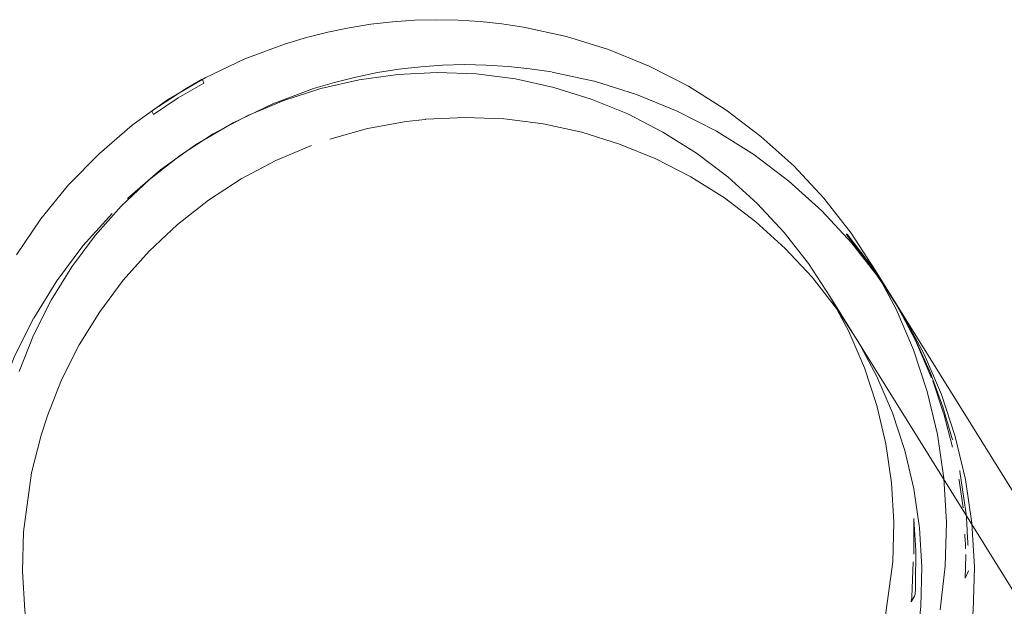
# Model space of a CAD drawing. Extents: x 3503739 to 3504470, y 5375172 to 5375561.
# Tile 100 of 121: x 3504138.8687 to 3504139.0343, y 5375390.1464 to 5375390.245. Entities that reach past the tile are written whole.
import ezdxf

# ---------------------------------------------------------------- set-up
doc = ezdxf.new("R2010")
doc.units = 0
doc.header["$MEASUREMENT"] = 0
doc.layers.add('BHM_WA', color=7, linetype='Continuous')

msp = doc.modelspace()

# ---------------------------------------------------------------- linework, layer by layer
at = {"layer": 'BHM_WA', "color": 254, "linetype": 'Continuous', "lineweight": 13}
for p, q in [((3504138.95087, 5375390.23718), (3504138.95447, 5375390.2368)), ((3504138.95447, 5375390.2368), (3504138.95812, 5375390.23625)), ((3504138.89667, 5375390.23349), (3504138.89937, 5375390.23501)), ((3504138.89937, 5375390.23501), (3504138.89941, 5375390.23492)), ((3504138.89941, 5375390.23492), (3504138.89943, 5375390.23488)), ((3504138.89941, 5375390.23492), (3504138.89941, 5375390.23492)), ((3504138.89941, 5375390.23492), (3504138.89941, 5375390.23492)), ((3504138.89943, 5375390.23488), (3504138.89943, 5375390.23487)), ((3504138.89943, 5375390.23488), (3504138.89943, 5375390.23488)), ((3504138.89943, 5375390.23488), (3504138.89943, 5375390.23488)), ((3504138.89943, 5375390.23488), (3504138.89943, 5375390.23488)), ((3504138.89943, 5375390.23487), (3504138.89944, 5375390.23487)), ((3504138.89944, 5375390.23487), (3504138.89944, 5375390.23486)), ((3504138.89944, 5375390.23487), (3504138.89944, 5375390.23487)), ((3504138.89944, 5375390.23486), (3504138.89944, 5375390.23485)), ((3504138.89944, 5375390.23486), (3504138.89944, 5375390.23486)), ((3504138.89944, 5375390.23486), (3504138.89944, 5375390.23486)), ((3504138.89944, 5375390.23485), (3504138.89945, 5375390.23485)), ((3504138.89944, 5375390.23485), (3504138.89944, 5375390.23485)), ((3504138.89945, 5375390.23485), (3504138.89945, 5375390.23484)), ((3504138.89945, 5375390.23485), (3504138.89945, 5375390.23485)), ((3504138.89945, 5375390.23484), (3504138.89945, 5375390.23483)), ((3504138.89945, 5375390.23484), (3504138.89945, 5375390.23484)), ((3504138.89945, 5375390.23484), (3504138.89945, 5375390.23484)), ((3504138.89945, 5375390.23483), (3504138.89965, 5375390.23439)), ((3504138.89088, 5375390.22973), (3504138.89095, 5375390.22959)), ((3504138.89095, 5375390.22959), (3504138.89095, 5375390.22958)), ((3504138.89095, 5375390.22958), (3504138.89095, 5375390.22957)), ((3504138.89095, 5375390.22958), (3504138.89095, 5375390.22958)), ((3504138.89095, 5375390.22957), (3504138.89096, 5375390.22956)), ((3504138.89095, 5375390.22957), (3504138.89095, 5375390.22957)), ((3504138.89095, 5375390.22957), (3504138.89095, 5375390.22957)), ((3504138.89095, 5375390.22957), (3504138.89095, 5375390.22957)), ((3504138.89096, 5375390.22956), (3504138.89116, 5375390.2291)), ((3504138.89096, 5375390.22956), (3504138.89096, 5375390.22956)), ((3504138.89096, 5375390.22956), (3504138.89096, 5375390.22956)), ((3504138.93365, 5375390.2279), (3504138.93686, 5375390.22827)), ((3504138.93686, 5375390.22827), (3504138.93692, 5375390.22828)), ((3504139.00781, 5375390.20895), (3504139.01014, 5375390.20596)), ((3504139.01014, 5375390.20596), (3504139.01016, 5375390.20594)), ((3504139.01016, 5375390.20594), (3504139.01016, 5375390.20593)), ((3504139.01016, 5375390.20594), (3504139.01016, 5375390.20594)), ((3504139.01016, 5375390.20594), (3504139.01016, 5375390.20594)), ((3504139.01016, 5375390.20594), (3504139.01016, 5375390.20594)), ((3504139.01016, 5375390.20594), (3504139.01016, 5375390.20594)), ((3504139.01016, 5375390.20594), (3504139.01016, 5375390.20594)), ((3504139.01016, 5375390.20594), (3504139.01016, 5375390.20594)), ((3504139.01016, 5375390.20594), (3504139.01016, 5375390.20594)), ((3504139.01016, 5375390.20594), (3504139.01016, 5375390.20594)), ((3504139.01016, 5375390.20594), (3504139.01016, 5375390.20594)), ((3504139.01016, 5375390.20593), (3504139.01017, 5375390.20593)), ((3504139.01016, 5375390.20593), (3504139.01016, 5375390.20593)), ((3504139.01017, 5375390.20593), (3504139.01017, 5375390.20592)), ((3504139.01017, 5375390.20593), (3504139.01017, 5375390.20593)), ((3504139.01017, 5375390.20593), (3504139.01017, 5375390.20593)), ((3504139.01017, 5375390.20593), (3504139.01017, 5375390.20593)), ((3504139.01017, 5375390.20593), (3504139.01017, 5375390.20593)), ((3504139.01017, 5375390.20593), (3504139.01017, 5375390.20593)), ((3504139.01017, 5375390.20592), (3504139.01018, 5375390.20592)), ((3504139.01017, 5375390.20592), (3504139.01017, 5375390.20592)), ((3504139.01017, 5375390.20592), (3504139.01017, 5375390.20592)), ((3504139.01597, 5375390.19738), (3504139.01599, 5375390.19734)), ((3504138.87094, 5375390.19473), (3504138.87098, 5375390.19479)), ((3504139.02172, 5375390.18586), (3504139.02176, 5375390.18577)), ((3504139.02198, 5375390.18493), (3504139.02201, 5375390.18485)), ((3504138.87326, 5375390.17824), (3504138.87328, 5375390.1783)), ((3504139.02404, 5375390.17885), (3504139.02408, 5375390.17875)), ((3504138.87227, 5375390.17516), (3504138.87326, 5375390.17824)), ((3504139.02676, 5375390.16924), (3504139.02679, 5375390.16905)), ((3504139.02679, 5375390.16905), (3504139.02746, 5375390.16449)), ((3504139.02662, 5375390.16778), (3504139.02664, 5375390.1676)), ((3504139.02664, 5375390.1676), (3504139.02733, 5375390.16293)), ((3504139.01904, 5375390.16613), (3504139.02001, 5375390.15956)), ((3504139.02746, 5375390.16449), (3504139.02783, 5375390.16192)), ((3504139.02783, 5375390.16192), (3504139.02793, 5375390.16037)), ((3504139.02793, 5375390.16037), (3504139.02794, 5375390.16006)), ((3504139.02794, 5375390.16006), (3504139.02796, 5375390.15977)), ((3504139.02761, 5375390.15853), (3504139.02763, 5375390.15825)), ((3504139.02796, 5375390.15977), (3504139.02798, 5375390.15949)), ((3504139.02798, 5375390.15949), (3504139.02799, 5375390.15923)), ((3504139.02799, 5375390.15923), (3504139.02801, 5375390.15898)), ((3504139.02801, 5375390.15898), (3504139.02802, 5375390.15876)), ((3504139.02802, 5375390.15876), (3504139.02803, 5375390.15856)), ((3504139.02803, 5375390.15856), (3504139.02804, 5375390.15837)), ((3504139.02763, 5375390.15825), (3504139.02764, 5375390.15798)), ((3504139.02764, 5375390.15798), (3504139.02766, 5375390.15772)), ((3504139.02766, 5375390.15772), (3504139.02767, 5375390.15748)), ((3504139.02767, 5375390.15748), (3504139.02769, 5375390.15726)), ((3504139.02769, 5375390.15726), (3504139.0277, 5375390.15705)), ((3504139.0277, 5375390.15705), (3504139.02771, 5375390.15686)), ((3504139.02771, 5375390.15686), (3504139.02772, 5375390.1567)), ((3504139.02804, 5375390.15837), (3504139.02805, 5375390.15821)), ((3504139.02805, 5375390.15821), (3504139.02806, 5375390.15807)), ((3504139.02806, 5375390.15807), (3504139.02807, 5375390.15796)), ((3504139.02807, 5375390.15796), (3504139.02807, 5375390.15786)), ((3504139.02807, 5375390.15786), (3504139.02808, 5375390.15779)), ((3504139.02808, 5375390.15779), (3504139.02808, 5375390.15773)), ((3504139.02808, 5375390.15773), (3504139.02808, 5375390.1577)), ((3504139.02808, 5375390.1577), (3504139.02808, 5375390.15769)), ((3504139.02808, 5375390.15769), (3504139.0281, 5375390.15738)), ((3504139.0281, 5375390.15738), (3504139.02811, 5375390.15725)), ((3504139.02811, 5375390.15725), (3504139.02812, 5375390.15712)), ((3504139.02812, 5375390.15712), (3504139.02813, 5375390.157)), ((3504139.02813, 5375390.157), (3504139.02813, 5375390.15689)), ((3504139.02813, 5375390.15689), (3504139.02814, 5375390.15678)), ((3504139.02814, 5375390.15678), (3504139.02814, 5375390.15669)), ((3504139.02772, 5375390.1567), (3504139.02773, 5375390.15655)), ((3504139.02773, 5375390.15655), (3504139.02774, 5375390.15642)), ((3504139.02774, 5375390.15642), (3504139.02774, 5375390.15632)), ((3504139.02774, 5375390.15632), (3504139.02775, 5375390.15623)), ((3504139.02775, 5375390.15623), (3504139.02775, 5375390.15616)), ((3504139.02775, 5375390.15616), (3504139.02775, 5375390.15611)), ((3504139.02775, 5375390.15611), (3504139.02776, 5375390.15608)), ((3504139.02814, 5375390.15669), (3504139.02815, 5375390.15661)), ((3504139.01893, 5375390.15376), (3504139.01894, 5375390.15387)), ((3504139.02769, 5375390.15109), (3504139.02779, 5375390.15493)), ((3504139.02779, 5375390.15493), (3504139.0278, 5375390.15499)), ((3504139.0278, 5375390.15499), (3504139.0278, 5375390.15507)), ((3504139.02769, 5375390.15109), (3504139.02821, 5375390.15233)), ((3504139.01932, 5375390.1501), (3504139.01932, 5375390.15018)), ((3504139.01927, 5375390.14841), (3504139.0193, 5375390.14931)), ((3504139.0193, 5375390.14964), (3504139.01931, 5375390.14968)), ((3504139.0193, 5375390.14962), (3504139.0193, 5375390.14964)), ((3504139.0193, 5375390.1496), (3504139.0193, 5375390.14962)), ((3504139.0193, 5375390.14958), (3504139.0193, 5375390.1496)), ((3504139.0193, 5375390.14957), (3504139.0193, 5375390.14958)), ((3504139.0193, 5375390.14956), (3504139.0193, 5375390.14957)), ((3504139.0193, 5375390.14956), (3504139.0193, 5375390.14956)), ((3504139.0193, 5375390.14949), (3504139.0193, 5375390.14956)), ((3504139.0193, 5375390.14946), (3504139.0193, 5375390.14949)), ((3504139.0193, 5375390.14943), (3504139.0193, 5375390.14946)), ((3504139.0193, 5375390.1494), (3504139.0193, 5375390.14943)), ((3504139.0193, 5375390.14938), (3504139.0193, 5375390.1494)), ((3504139.0193, 5375390.14935), (3504139.0193, 5375390.14938)), ((3504139.0193, 5375390.14933), (3504139.0193, 5375390.14935)), ((3504139.0193, 5375390.14931), (3504139.0193, 5375390.14933)), ((3504139.01931, 5375390.14997), (3504139.01932, 5375390.15004)), ((3504139.01931, 5375390.14991), (3504139.01931, 5375390.14997)), ((3504139.01931, 5375390.14985), (3504139.01931, 5375390.14991)), ((3504139.01931, 5375390.1498), (3504139.01931, 5375390.14985)), ((3504139.01931, 5375390.14975), (3504139.01931, 5375390.1498)), ((3504139.01931, 5375390.14971), (3504139.01931, 5375390.14975)), ((3504139.01931, 5375390.14968), (3504139.01931, 5375390.14971)), ((3504139.01932, 5375390.15004), (3504139.01932, 5375390.1501)), ((3504139.01861, 5375390.1471), (3504139.01913, 5375390.14807)), ((3504139.01861, 5375390.1471), (3504139.01866, 5375390.14753)), ((3504139.01866, 5375390.14754), (3504139.01868, 5375390.14767)), ((3504139.01866, 5375390.14753), (3504139.01866, 5375390.14754)), ((3504139.01866, 5375390.14753), (3504139.01866, 5375390.14753)), ((3504139.01868, 5375390.14773), (3504139.01869, 5375390.14775)), ((3504139.01868, 5375390.14771), (3504139.01868, 5375390.14773)), ((3504139.01868, 5375390.1477), (3504139.01868, 5375390.14771)), ((3504139.01868, 5375390.14768), (3504139.01868, 5375390.1477)), ((3504139.01868, 5375390.14768), (3504139.01868, 5375390.14768)), ((3504139.01868, 5375390.14767), (3504139.01868, 5375390.14768)), ((3504139.01868, 5375390.14767), (3504139.01868, 5375390.14767)), ((3504139.01869, 5375390.14779), (3504139.0187, 5375390.14782)), ((3504139.01869, 5375390.14777), (3504139.01869, 5375390.14779)), ((3504139.01869, 5375390.14775), (3504139.01869, 5375390.14777)), ((3504139.0187, 5375390.14788), (3504139.01871, 5375390.14792)), ((3504139.0187, 5375390.14785), (3504139.0187, 5375390.14788)), ((3504139.0187, 5375390.14782), (3504139.0187, 5375390.14785)), ((3504139.01871, 5375390.14792), (3504139.01871, 5375390.14795)), ((3504139.01913, 5375390.14807), (3504139.01927, 5375390.14841))]:
    msp.add_line(p, q, dxfattribs=at)
for points in [[(3504139.01254, 5375390.20292, 0), (3504139.00849, 5375390.20915, 0), (3504139.00391, 5375390.21501, 0), (3504138.99884, 5375390.22044, 0), (3504138.99333, 5375390.22542, 0), (3504138.98741, 5375390.2299, 0), (3504138.98114, 5375390.23385, 0), (3504138.97455, 5375390.23724, 0), (3504138.9677, 5375390.24005, 0), (3504138.96063, 5375390.24224, 0), (3504138.95341, 5375390.24381, 0), (3504138.94976, 5375390.24436, 0), (3504138.94609, 5375390.24475, 0), (3504138.94241, 5375390.24498, 0), (3504138.93872, 5375390.24504, 0), (3504138.93504, 5375390.24494, 0), (3504138.93137, 5375390.24469, 0), (3504138.92771, 5375390.24427, 0), (3504138.92408, 5375390.24369, 0), (3504138.92047, 5375390.24295, 0), (3504138.91691, 5375390.24205, 0), (3504138.91339, 5375390.241, 0), (3504138.90991, 5375390.2398, 0), (3504138.9065, 5375390.23844, 0), (3504138.90315, 5375390.23694, 0), (3504138.89987, 5375390.23528, 0), (3504138.89667, 5375390.23349, 0), (3504138.89355, 5375390.23156, 0), (3504138.89052, 5375390.22949, 0), (3504138.88758, 5375390.22728, 0), (3504138.88474, 5375390.22495, 0), (3504138.88201, 5375390.2225, 0), (3504138.87939, 5375390.21993, 0), (3504138.87688, 5375390.21724, 0), (3504138.87449, 5375390.21445, 0), (3504138.87223, 5375390.21155, 0), (3504138.8701, 5375390.20856, 0), (3504138.8681, 5375390.20547, 0)], [(3504138.9435, 5375390.23748, 0), (3504138.94343, 5375390.23748, 0), (3504138.93975, 5375390.23738, 0), (3504138.93614, 5375390.23713, 0), (3504138.93608, 5375390.23712, 0), (3504138.93242, 5375390.2367, 0), (3504138.92885, 5375390.23614, 0), (3504138.92878, 5375390.23612, 0), (3504138.92518, 5375390.23539, 0), (3504138.92168, 5375390.23451, 0), (3504138.92161, 5375390.23449, 0), (3504138.91809, 5375390.23344, 0), (3504138.91469, 5375390.23226, 0), (3504138.91462, 5375390.23224, 0), (3504138.91121, 5375390.23088, 0), (3504138.90792, 5375390.2294, 0), (3504138.90786, 5375390.22937, 0), (3504138.90458, 5375390.22772, 0)], [(3504138.95087, 5375390.23718, 0), (3504138.9508, 5375390.23719, 0), (3504138.94712, 5375390.23741, 0), (3504138.9435, 5375390.23748, 0)], [(3504138.96527, 5375390.2347, 0), (3504138.95819, 5375390.23624, 0), (3504138.95812, 5375390.23625, 0)], [(3504139.25627, 5375389.79473, 0), (3504139.00496, 5375390.19845, 0), (3504139.00133, 5375390.20403, 0), (3504138.99723, 5375390.20927, 0), (3504138.9927, 5375390.21414, 0), (3504138.98776, 5375390.2186, 0), (3504138.98246, 5375390.22261, 0), (3504138.97684, 5375390.22615, 0), (3504138.97094, 5375390.22918, 0), (3504138.9648, 5375390.2317, 0), (3504138.95848, 5375390.23366, 0), (3504138.95202, 5375390.23507, 0), (3504138.94875, 5375390.23556, 0), (3504138.94546, 5375390.23591, 0), (3504138.94216, 5375390.23611, 0), (3504138.93886, 5375390.23617, 0), (3504138.93557, 5375390.23608, 0), (3504138.93228, 5375390.23585, 0), (3504138.929, 5375390.23547, 0), (3504138.92575, 5375390.23495, 0), (3504138.92252, 5375390.2343, 0), (3504138.91933, 5375390.23349, 0), (3504138.91617, 5375390.23255, 0), (3504138.91307, 5375390.23147, 0), (3504138.91001, 5375390.23026, 0), (3504138.90701, 5375390.22891, 0), (3504138.90407, 5375390.22743, 0), (3504138.90121, 5375390.22582, 0), (3504138.89841, 5375390.22409, 0), (3504138.8957, 5375390.22224, 0), (3504138.89306, 5375390.22027, 0), (3504138.89052, 5375390.21818, 0), (3504138.88808, 5375390.21598, 0), (3504138.88573, 5375390.21368, 0), (3504138.88349, 5375390.21128, 0), (3504138.88135, 5375390.20877, 0), (3504138.87932, 5375390.20618, 0), (3504138.87741, 5375390.2035, 0), (3504138.87562, 5375390.20073, 0), (3504138.87396, 5375390.19789, 0), (3504138.87241, 5375390.19498, 0), (3504138.871, 5375390.192, 0), (3504138.86972, 5375390.18896, 0), (3504138.86857, 5375390.18586, 0)], [(3504138.98585, 5375390.22629, 0), (3504138.97926, 5375390.22968, 0), (3504138.9724, 5375390.23248, 0), (3504138.96534, 5375390.23468, 0), (3504138.96527, 5375390.2347, 0)], [(3504138.89667, 5375390.23349, 0), (3504138.89571, 5375390.23289, 0), (3504138.89355, 5375390.23156, 0), (3504138.89088, 5375390.22973, 0)], [(3504138.89965, 5375390.23439, 0), (3504138.89704, 5375390.2329, 0), (3504138.89704, 5375390.23289, 0), (3504138.89533, 5375390.23187, 0)], [(3504138.89533, 5375390.23187, 0), (3504138.89392, 5375390.23096, 0), (3504138.89116, 5375390.2291, 0)], [(3504138.95011, 5375390.22835, 0), (3504138.95004, 5375390.22835, 0), (3504138.94681, 5375390.22855, 0), (3504138.94357, 5375390.2286, 0), (3504138.94351, 5375390.2286, 0), (3504138.94345, 5375390.2286, 0), (3504138.94021, 5375390.22851, 0), (3504138.93698, 5375390.22829, 0), (3504138.93692, 5375390.22828, 0)], [(3504138.98717, 5375390.21505, 0), (3504138.98155, 5375390.21859, 0), (3504138.97565, 5375390.22162, 0), (3504138.96951, 5375390.22413, 0), (3504138.96319, 5375390.2261, 0), (3504138.96313, 5375390.22611, 0), (3504138.96307, 5375390.22612, 0), (3504138.95672, 5375390.22751, 0), (3504138.95666, 5375390.22751, 0), (3504138.9566, 5375390.22752, 0), (3504138.95339, 5375390.228, 0), (3504138.95017, 5375390.22834, 0), (3504138.95011, 5375390.22835, 0)], [(3504138.90458, 5375390.22772, 0), (3504138.90143, 5375390.22596, 0), (3504138.90137, 5375390.22593, 0), (3504138.89825, 5375390.22399, 0), (3504138.89528, 5375390.22196, 0), (3504138.89522, 5375390.22192, 0), (3504138.89234, 5375390.21976, 0), (3504138.88955, 5375390.21747, 0), (3504138.8895, 5375390.21743, 0), (3504138.88945, 5375390.21739, 0), (3504138.88677, 5375390.21498, 0), (3504138.88419, 5375390.21246, 0)], [(3504138.93365, 5375390.2279, 0), (3504138.93046, 5375390.22739, 0), (3504138.9304, 5375390.22738, 0), (3504138.93034, 5375390.22737, 0), (3504138.92717, 5375390.22672, 0), (3504138.92404, 5375390.22593, 0), (3504138.92398, 5375390.22591, 0), (3504138.92392, 5375390.22589, 0), (3504138.92082, 5375390.22497, 0), (3504138.91777, 5375390.22391, 0), (3504138.91772, 5375390.22389, 0)], [(3504138.99804, 5375390.21786, 0), (3504138.99212, 5375390.22234, 0), (3504138.98585, 5375390.22629, 0)], [(3504138.91772, 5375390.22389, 0), (3504138.91766, 5375390.22386, 0), (3504138.91466, 5375390.22267, 0), (3504138.91172, 5375390.22135, 0), (3504138.91166, 5375390.22132, 0), (3504138.91161, 5375390.22129, 0), (3504138.90873, 5375390.21984, 0), (3504138.90591, 5375390.21826, 0), (3504138.90586, 5375390.21823, 0), (3504138.90581, 5375390.21819, 0), (3504138.90307, 5375390.21649, 0), (3504138.9004, 5375390.21467, 0), (3504138.90035, 5375390.21464, 0), (3504138.89777, 5375390.2127, 0), (3504138.89523, 5375390.21062, 0), (3504138.89519, 5375390.21058, 0), (3504138.89279, 5375390.20842, 0), (3504138.89044, 5375390.20612, 0), (3504138.8904, 5375390.20607, 0), (3504138.88819, 5375390.20371, 0), (3504138.88606, 5375390.20121, 0)], [(3504139.00862, 5375390.20744, 0), (3504139.00355, 5375390.21288, 0), (3504138.99804, 5375390.21786, 0)], [(3504139.00194, 5375390.20171, 0), (3504138.9974, 5375390.20658, 0), (3504138.99247, 5375390.21103, 0), (3504138.98717, 5375390.21505, 0)], [(3504138.88419, 5375390.21246, 0), (3504138.88414, 5375390.21241, 0), (3504138.88409, 5375390.21237, 0), (3504138.88163, 5375390.20973, 0), (3504138.87929, 5375390.20699, 0)], [(3504139.00774, 5375390.20903, 0), (3504139.0075, 5375390.20923, 0), (3504139.00747, 5375390.20918, 0)], [(3504139.0155, 5375390.19812, 0), (3504139.01547, 5375390.19816, 0), (3504139.01223, 5375390.20313, 0), (3504139.01121, 5375390.20443, 0), (3504139.00765, 5375390.20898, 0), (3504139.00747, 5375390.20918, 0)], [(3504139.01597, 5375390.19738, 0), (3504139.01582, 5375390.19766, 0), (3504139.01189, 5375390.20368, 0), (3504139.01176, 5375390.20388, 0), (3504139.00774, 5375390.20903, 0)], [(3504139.00858, 5375390.209, 0), (3504139.00857, 5375390.20901, 0), (3504139.00857, 5375390.20901, 0)], [(3504138.87929, 5375390.20699, 0), (3504138.87924, 5375390.20694, 0), (3504138.8792, 5375390.20689, 0), (3504138.87698, 5375390.20404, 0), (3504138.87489, 5375390.2011, 0), (3504138.87484, 5375390.20105, 0), (3504138.87481, 5375390.20099, 0), (3504138.87284, 5375390.19796, 0), (3504138.87102, 5375390.19485, 0), (3504138.87098, 5375390.19479, 0)], [(3504139.0257, 5375390.12738, 0), (3504139.02572, 5375390.12744, 0), (3504139.0267, 5375390.131, 0), (3504139.0275, 5375390.13454, 0), (3504139.02753, 5375390.13467, 0), (3504139.02818, 5375390.13824, 0), (3504139.02903, 5375390.14558, 0), (3504139.02923, 5375390.15298, 0), (3504139.0288, 5375390.16037, 0), (3504139.02772, 5375390.16771, 0), (3504139.02601, 5375390.17493, 0), (3504139.02368, 5375390.18198, 0), (3504139.02076, 5375390.18881, 0), (3504139.01725, 5375390.19536, 0), (3504139.01319, 5375390.20159, 0), (3504139.00862, 5375390.20744, 0)], [(3504139.01381, 5375390.20059, 0), (3504139.01327, 5375390.20175, 0), (3504139.0111, 5375390.20495, 0), (3504139.01018, 5375390.20592, 0)], [(3504139.01317, 5375390.20175, 0), (3504139.01254, 5375390.20292, 0), (3504139.01203, 5375390.2037, 0)], [(3504139.01203, 5375390.2037, 0), (3504139.0125, 5375390.2029, 0), (3504139.01317, 5375390.20175, 0)], [(3504139.01281, 5375390.18502, 0), (3504139.00967, 5375390.19089, 0), (3504139.00604, 5375390.19647, 0), (3504139.00194, 5375390.20171, 0)], [(3504139.26384, 5375389.79921, 0), (3504139.01254, 5375390.20292, 0), (3504139.01605, 5375390.19637, 0), (3504139.01898, 5375390.18954, 0), (3504139.0213, 5375390.18249, 0), (3504139.02301, 5375390.17527, 0), (3504139.02409, 5375390.16794, 0), (3504139.02452, 5375390.16054, 0), (3504139.02432, 5375390.15315, 0), (3504139.02347, 5375390.1458, 0)], [(3504138.88606, 5375390.20121, 0), (3504138.88602, 5375390.20116, 0), (3504138.88403, 5375390.19862, 0), (3504138.88212, 5375390.19593, 0), (3504138.88209, 5375390.19588, 0), (3504138.88033, 5375390.19317, 0), (3504138.87866, 5375390.19033, 0), (3504138.87863, 5375390.19027, 0), (3504138.87712, 5375390.18742, 0), (3504138.87571, 5375390.18444, 0), (3504138.87568, 5375390.18438, 0), (3504138.87443, 5375390.18139, 0), (3504138.87328, 5375390.1783, 0)], [(3504139.01416, 5375390.14405, 0), (3504139.01475, 5375390.1473, 0), (3504139.01551, 5375390.15388, 0), (3504139.01569, 5375390.1605, 0), (3504139.0153, 5375390.16713, 0), (3504139.01433, 5375390.17369, 0), (3504139.01281, 5375390.18016, 0), (3504139.01072, 5375390.18647, 0), (3504139.0081, 5375390.19259, 0), (3504139.00496, 5375390.19845, 0)], [(3504139.01896, 5375390.19191, 0), (3504139.01629, 5375390.1969, 0), (3504139.0155, 5375390.19812, 0)], [(3504139.02198, 5375390.18493, 0), (3504139.01934, 5375390.19108, 0), (3504139.01933, 5375390.1911, 0), (3504139.01599, 5375390.19734, 0)], [(3504138.87094, 5375390.19473, 0), (3504138.86925, 5375390.19154, 0), (3504138.86771, 5375390.18828, 0), (3504138.86767, 5375390.18821, 0), (3504138.86764, 5375390.18815, 0), (3504138.86624, 5375390.18482, 0), (3504138.86498, 5375390.18143, 0), (3504138.86496, 5375390.18137, 0), (3504138.86493, 5375390.1813, 0)], [(3504139.02172, 5375390.18586, 0), (3504139.0198, 5375390.19035, 0), (3504139.01896, 5375390.19191, 0)], [(3504139.01904, 5375390.16613, 0), (3504139.01751, 5375390.1726, 0), (3504139.01543, 5375390.17891, 0), (3504139.01281, 5375390.18502, 0)], [(3504139.02392, 5375390.17991, 0), (3504139.02272, 5375390.18352, 0), (3504139.02176, 5375390.18577, 0)], [(3504139.02404, 5375390.17885, 0), (3504139.02226, 5375390.18428, 0), (3504139.02201, 5375390.18485, 0)], [(3504139.02555, 5375390.17436, 0), (3504139.02505, 5375390.17647, 0), (3504139.02392, 5375390.17991, 0)], [(3504139.02555, 5375390.17312, 0), (3504139.02458, 5375390.17723, 0), (3504139.02408, 5375390.17875, 0)], [(3504138.87227, 5375390.17516, 0), (3504138.87139, 5375390.17197, 0), (3504138.87067, 5375390.16881, 0)], [(3504139.02676, 5375390.16924, 0), (3504139.02676, 5375390.16925, 0), (3504139.02555, 5375390.17436, 0)], [(3504139.02662, 5375390.16778, 0), (3504139.02629, 5375390.17001, 0), (3504139.02555, 5375390.17312, 0)], [(3504138.87067, 5375390.16881, 0), (3504138.87009, 5375390.16561, 0), (3504138.87007, 5375390.16549, 0), (3504138.86931, 5375390.15892, 0)], [(3504139.02761, 5375390.15853, 0), (3504139.02737, 5375390.16267, 0), (3504139.02733, 5375390.16293, 0)], [(3504139.01901, 5375390.15517, 0), (3504139.01902, 5375390.16114, 0), (3504139.01901, 5375390.16133, 0)], [(3504139.01937, 5375390.15572, 0), (3504139.01905, 5375390.16111, 0), (3504139.01901, 5375390.16133, 0)], [(3504138.86931, 5375390.15892, 0), (3504138.86913, 5375390.15229, 0), (3504138.86952, 5375390.14567, 0), (3504138.87048, 5375390.1391, 0), (3504138.87201, 5375390.13264, 0), (3504138.87409, 5375390.12632, 0), (3504138.87671, 5375390.12021, 0), (3504138.87985, 5375390.11434, 0), (3504138.88349, 5375390.10877, 0), (3504138.88759, 5375390.10352, 0), (3504138.89212, 5375390.09866, 0)], [(3504139.01626, 5375390.12699, 0), (3504139.01628, 5375390.12705, 0), (3504139.01727, 5375390.13014, 0), (3504139.01813, 5375390.13326, 0), (3504139.01816, 5375390.13338, 0), (3504139.01888, 5375390.13655, 0), (3504139.01946, 5375390.13974, 0), (3504139.02022, 5375390.14632, 0), (3504139.0204, 5375390.15294, 0), (3504139.02001, 5375390.15956, 0)], [(3504139.01932, 5375390.15018, 0), (3504139.01944, 5375390.15448, 0), (3504139.01937, 5375390.15572, 0)], [(3504139.0278, 5375390.15507, 0), (3504139.0278, 5375390.15527, 0), (3504139.02776, 5375390.15608, 0)], [(3504139.02821, 5375390.15233, 0), (3504139.02827, 5375390.15452, 0), (3504139.02815, 5375390.15661, 0)], [(3504139.01871, 5375390.14795, 0), (3504139.01871, 5375390.14799, 0), (3504139.01879, 5375390.14861, 0), (3504139.01893, 5375390.15376, 0)]]:
    msp.add_polyline3d(points, dxfattribs=at)

doc.saveas('drawing.dxf')
